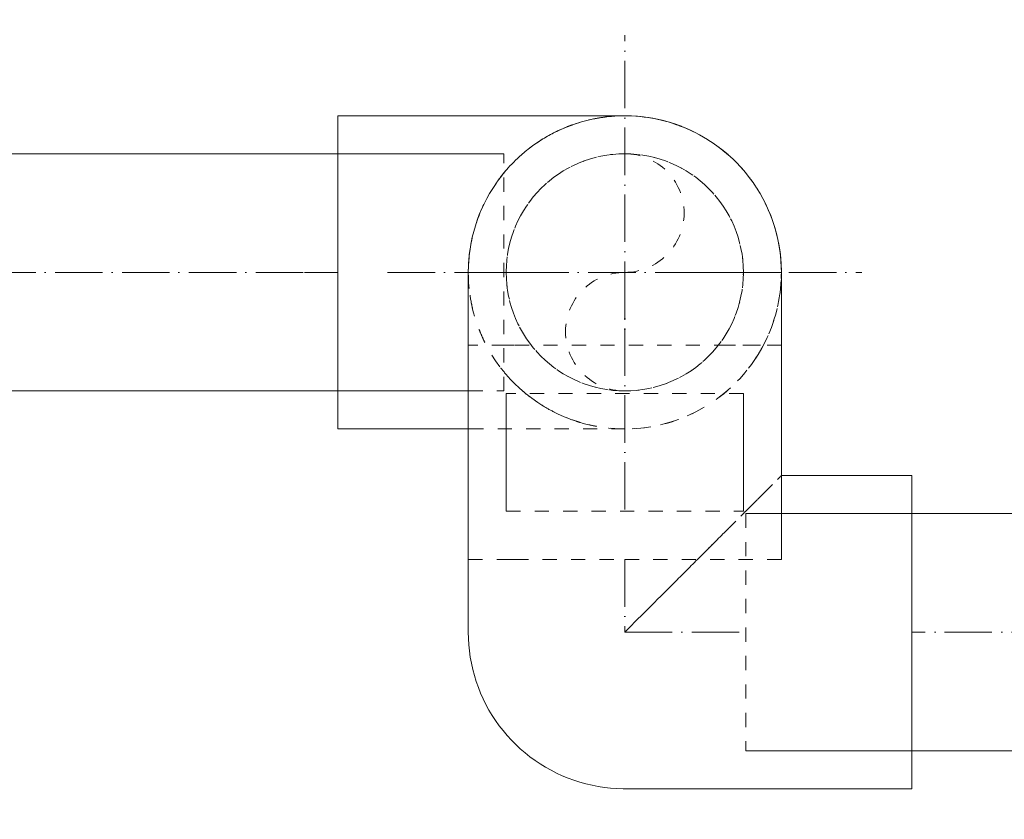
# Model space of a CAD drawing. Header units: millimetres. Extents: x 9824119 to 13672909, y -72394 to 462135.
# Tile 61 of 256: x 10117842 to 10118050, y -2615 to -2446. Entities that reach past the tile are written whole.
import ezdxf

# ---------------------------------------------------------------- set-up
doc = ezdxf.new("R2010")
doc.units = ezdxf.units.MM
doc.linetypes.add('ADSK_Осевая', pattern=[14, 10, -2, 0, -2])
doc.linetypes.add('ADSK_Скрыто', pattern=[6, 3, -3])
for name, color, linetype, lineweight in [('A-DETL-HDLN', 7, 'ADSK_Скрыто', 9), ('P-PIPE', 7, 'Continuous', 18), ('P-PIPE-CNTR', 7, 'ADSK_Осевая', 18)]:
    doc.layers.add(name, color=color, linetype=linetype, lineweight=lineweight)
doc.styles.add('ISOCPEUR', font='isocpeui.ttf')

# ---------------------------------------------------------------- blocks, each defined once
blk = doc.blocks.new('ADSK_Полипропилен_Отвод - Универсальный-V92-В_Этаж 01_Отопление')
at = {"layer": 'A-DETL-HDLN', "color": 5, "true_color": 0x0000ff}
blk.add_line((27214.7, -13233), (27247.5, -13233), dxfattribs=at)
at = {"layer": 'A-DETL-HDLN', "color": 5, "true_color": 0x0000ff, "flags": 128}
for points in [[(27272.07, -13177.97), (27272.93, -13178.97), (27273.75, -13180.01)], [(27280.45, -13201.69), (27280.42, -13202.28), (27280.3, -13203.6), (27280.13, -13204.91), (27279.91, -13206.21), (27279.64, -13207.5), (27279.31, -13208.78), (27278.94, -13210.04), (27278.51, -13211.29), (27278.03, -13212.52), (27277.51, -13213.73), (27276.93, -13214.92), (27276.31, -13216.09)], [(27275.3, -13217.77), (27274.94, -13218.34), (27274.18, -13219.42), (27273.38, -13220.47), (27272.54, -13221.49), (27271.66, -13222.47)], [(27269.79, -13224.33), (27268.8, -13225.21), (27267.77, -13226.04), (27266.72, -13226.83), (27265.63, -13227.57)], [(27263.37, -13228.93), (27262.2, -13229.55), (27261, -13230.11), (27259.79, -13230.63), (27258.55, -13231.09), (27257.3, -13231.51), (27256.03, -13231.88), (27254.75, -13232.19), (27253.46, -13232.46), (27252.16, -13232.67), (27250.85, -13232.83), (27249.53, -13232.94), (27248.21, -13232.99)]]:
    blk.add_lwpolyline(points, dxfattribs=at)
at = {"layer": 'A-DETL-HDLN', "color": 5, "true_color": 0x0000ff}
for radius, start, end in [(33, 97.1148, 100.9369), (33, 68.4979, 71.7679), (33, 109.1967, 112.4564), (25, 90, 270), (33, 127.4578, 131.2307), (25, 270, 90), (33, 139.2218, 145.288), (33, 32.3145, 40.7781), (33, 180.6618, 359.3382)]:
    blk.add_arc((27247.5, -13200), radius, start, end, dxfattribs=at)
for points, knots in [([(27221.71, -13179.42), (27222.05, -13178.98), (27222.48, -13178.47), (27222.91, -13177.98), (27222.99, -13177.9)], [0.375, 0.375, 0.375, 0.375, 0.40625, 0.41264092, 0.41264092, 0.41264092, 0.41264092]), ([(27215.42, -13207.74), (27215.13, -13206.5), (27214.71, -13204.1), (27214.54, -13201.62), (27214.51, -13200.43)], [0.875, 0.875, 0.875, 0.875, 0.9375, 0.9932676, 0.9932676, 0.9932676, 0.9932676]), ([(27217.98, -13214.74), (27217.71, -13214.2), (27217.21, -13213.1), (27216.62, -13211.65), (27216.3, -13210.75), (27216.2, -13210.44)], [0.75, 0.75, 0.75, 0.75, 0.78125, 0.8125, 0.82876733, 0.82876733, 0.82876733, 0.82876733]), ([(27223.28, -13222.42), (27223.11, -13222.23), (27222.57, -13221.64), (27221.7, -13220.6), (27220.74, -13219.31), (27220.13, -13218.44), (27219.86, -13218.03)], [0.5791235, 0.5791235, 0.5791235, 0.5791235, 0.59375, 0.625, 0.65625, 0.6828791, 0.6828791, 0.6828791, 0.6828791]), ([(27238.14, -13231.64), (27237.59, -13231.48), (27236.13, -13231.01), (27233.8, -13230.07), (27231.18, -13228.73), (27229.06, -13227.4), (27227.4, -13226.2), (27226.2, -13225.22), (27225.42, -13224.52), (27225.03, -13224.16)], [0.2119116, 0.2119116, 0.2119116, 0.2119116, 0.25, 0.3125, 0.375, 0.4375, 0.46875, 0.5, 0.53125, 0.53125, 0.53125, 0.53125]), ([(27247.5, -13233), (27245.64, -13233), (27243.11, -13232.79), (27240.59, -13232.28), (27239.91, -13232.12)], [0, 0, 0, 0, 0.125, 0.171371, 0.171371, 0.171371, 0.171371])]:
    blk.add_open_spline(points, degree=3, knots=knots, dxfattribs=at)
at = {"layer": 'P-PIPE', "color": 5, "true_color": 0x0000ff}
for p, q in [((27247.5, -13167), (27187, -13167)), ((27187, -13167), (27187, -13200)), ((27187, -13200), (27187, -13233)), ((27187, -13233), (27214.65, -13233))]:
    blk.add_line(p, q, dxfattribs=at)
at = {"layer": 'P-PIPE', "color": 5, "true_color": 0x0000ff, "flags": 128}
for points in [[(27247.5, -13167), (27248.82, -13167.03), (27250.14, -13167.11), (27251.45, -13167.24), (27252.76, -13167.42), (27254.06, -13167.66), (27255.34, -13167.95), (27256.62, -13168.29), (27257.88, -13168.68), (27259.13, -13169.12), (27260.35, -13169.6), (27261.56, -13170.14), (27262.74, -13170.73)], [(27265.03, -13172.04), (27266.13, -13172.76), (27267.21, -13173.53), (27268.25, -13174.34), (27269.26, -13175.19)], [(27273.75, -13180.01), (27274.53, -13181.07), (27275.27, -13182.17), (27275.3, -13182.22)], [(27276.6, -13184.45), (27277.2, -13185.62), (27277.75, -13186.82), (27278.26, -13188.04), (27278.71, -13189.28), (27279.11, -13190.54), (27279.47, -13191.81), (27279.77, -13193.1), (27280.02, -13194.39), (27280.22, -13195.7), (27280.36, -13197.01), (27280.46, -13198.32), (27280.5, -13199.64)]]:
    blk.add_lwpolyline(points, dxfattribs=at)
at = {"layer": 'P-PIPE', "color": 5, "true_color": 0x0000ff}
for start, end in [(101.0233, 109.1104), (71.8542, 97.0284), (112.5428, 127.3714), (40.8645, 68.4115), (131.317, 139.1354), (145.3744, 180), (0, 32.2281)]:
    blk.add_arc((27247.5, -13200), 33, start, end, dxfattribs=at)
for points, knots in [([(27225.03, -13175.84), (27225.42, -13175.48), (27226.2, -13174.78), (27227.4, -13173.8), (27229.06, -13172.6), (27231.18, -13171.27), (27233.8, -13169.93), (27236.13, -13168.99), (27237.59, -13168.52), (27238.14, -13168.36)], [0.46875, 0.46875, 0.46875, 0.46875, 0.5, 0.53125, 0.5625, 0.625, 0.6875, 0.75, 0.7880884, 0.7880884, 0.7880884, 0.7880884]), ([(27239.91, -13167.88), (27240.59, -13167.72), (27243.11, -13167.21), (27245.64, -13167), (27247.5, -13167)], [0.828629, 0.828629, 0.828629, 0.828629, 0.875, 1, 1, 1, 1]), ([(27220.34, -13181.26), (27220.46, -13181.09), (27220.9, -13180.46), (27221.36, -13179.85), (27221.71, -13179.42)], [0.33272677, 0.33272677, 0.33272677, 0.33272677, 0.34375, 0.375, 0.375, 0.375, 0.375]), ([(27216.2, -13189.56), (27216.3, -13189.25), (27216.62, -13188.35), (27217.21, -13186.9), (27217.71, -13185.8), (27217.98, -13185.26)], [0.17123267, 0.17123267, 0.17123267, 0.17123267, 0.1875, 0.21875, 0.25, 0.25, 0.25, 0.25])]:
    blk.add_open_spline(points, degree=3, knots=knots, dxfattribs=at)
blk.add_open_spline([(27214.5, -13200), (27214.52, -13198.67), (27214.69, -13196.03), (27215.13, -13193.5), (27215.42, -13192.26)], degree=3, dxfattribs=at)
blk = doc.blocks.new('ADSK_Полипропилен_Отвод - Универсальный-V97-В_Этаж 01_Отопление')
at = {"layer": 'A-DETL-HDLN', "color": 5, "true_color": 0x0000ff}
for p, q in [((27214.5, -13260.5), (27222.5, -13260.5)), ((27224.17, -13260.5), (27247.5, -13260.5)), ((27247.5, -13260.5), (27280.5, -13260.5))]:
    blk.add_line(p, q, dxfattribs=at)
at = {"layer": 'P-PIPE', "color": 5, "true_color": 0x0000ff}
for p, q in [((27214.5, -13200), (27214.5, -13260.5)), ((27214.5, -13200), (27231.24, -13200)), ((27263.76, -13200), (27280.5, -13200)), ((27280.5, -13260.5), (27280.5, -13200)), ((27222.54, -13260.5), (27224.17, -13260.5))]:
    blk.add_line(p, q, dxfattribs=at)
blk = doc.blocks.new('ADSK_Полипропилен_Отвод - Универсальный-V98-В_Этаж 01_Отопление')
at = {"layer": 'A-DETL-HDLN', "color": 5, "true_color": 0x0000ff}
for p, q in [((-60.5, 33), (-60.5, 28.58)), ((-60.5, 27.89), (-60.5, 23.33)), ((-60.5, 21.84), (-60.5, -23.33)), ((-60.5, -25), (-60.5, -33))]:
    blk.add_line(p, q, dxfattribs=at)
for points, knots in [([(-16.31, 16.31), (-17.17, 17.17), (-18.44, 18.44), (-20.1, 20.09), (-21.3, 21.3), (-22.48, 22.48), (-23.63, 23.63), (-24.74, 24.73), (-25.8, 25.8), (-26.81, 26.82), (-27.79, 27.79), (-28.71, 28.7), (-29.54, 29.54), (-30.29, 30.31), (-31.23, 31.23), (-32.16, 32.15), (-32.81, 32.84), (-32.98, 33), (-33, 33)], [0.375, 0.375, 0.375, 0.375, 0.4375, 0.46875, 0.5, 0.53125, 0.5625, 0.59375, 0.625, 0.65625, 0.6875, 0.71875, 0.75, 0.78125, 0.8125, 0.875, 0.9375, 1, 1, 1, 1]), ([(-27.95, 27.94), (-28.2, 28.2), (-28.76, 28.75), (-29.54, 29.54), (-30.29, 30.31), (-31.23, 31.23), (-32.16, 32.15), (-32.81, 32.84), (-32.98, 33), (-33, 33)], [0.6929982, 0.6929982, 0.6929982, 0.6929982, 0.71875, 0.75, 0.78125, 0.8125, 0.875, 0.9375, 1, 1, 1, 1]), ([(-21.29, 21.29), (-21.69, 21.69), (-22.48, 22.48), (-23.52, 23.51), (-24.15, 24.15), (-24.41, 24.41)], [0.5, 0.5, 0.5, 0.5, 0.53125, 0.5625, 0.58455201, 0.58455201, 0.58455201, 0.58455201])]:
    blk.add_open_spline(points, degree=3, knots=knots, dxfattribs=at)
at = {"layer": 'P-PIPE', "color": 5, "true_color": 0x0000ff}
for p, q in [((-33, 60.5), (-33, 33)), ((33, 60.5), (-33, 60.5)), ((33, 0), (33, 60.5)), ((-33, 33), (-60.5, 33)), ((-60.5, 28.58), (-60.5, 27.92)), ((-60.5, 23.33), (-60.5, 21.88)), ((-60.5, -23.33), (-60.5, -24.96)), ((-60.5, -33), (0, -33))]:
    blk.add_line(p, q, dxfattribs=at)
at = {"layer": 'P-PIPE', "color": 5, "true_color": 0x0000ff, "flags": 128}
blk.add_lwpolyline([(0, -33), (1.32, -32.97), (2.64, -32.89), (3.95, -32.76), (5.26, -32.58), (6.56, -32.34), (7.84, -32.05), (9.12, -31.71), (10.38, -31.32), (11.63, -30.88), (12.85, -30.4), (14.06, -29.86), (15.24, -29.27), (16.4, -28.64), (17.53, -27.96), (18.63, -27.24), (19.71, -26.47), (20.75, -25.66), (21.76, -24.81), (22.73, -23.92), (23.67, -22.99), (24.57, -22.03), (25.43, -21.03), (26.25, -19.99), (27.03, -18.93), (27.77, -17.83), (28.46, -16.71), (29.1, -15.55), (29.7, -14.38), (30.25, -13.18), (30.76, -11.96), (31.21, -10.72), (31.61, -9.46), (31.97, -8.19), (32.27, -6.9), (32.52, -5.61), (32.72, -4.3), (32.86, -2.99), (32.96, -1.68), (33, -0.36), (33, 0)], dxfattribs=at)
at = {"layer": 'P-PIPE', "color": 5, "true_color": 0x0000ff}
for points, knots in [([(-24.44, 24.43), (-24.54, 24.53), (-25, 24.99), (-25.8, 25.8), (-26.81, 26.82), (-27.51, 27.52), (-27.88, 27.87), (-27.92, 27.92)], [0.5853403, 0.5853403, 0.5853403, 0.5853403, 0.59375, 0.625, 0.65625, 0.6875, 0.6922104, 0.6922104, 0.6922104, 0.6922104]), ([(-16.41, 16.41), (-17.24, 17.24), (-18.47, 18.47), (-20.1, 20.09), (-20.9, 20.9), (-21.29, 21.29)], [0.3775558, 0.3775558, 0.3775558, 0.3775558, 0.4375, 0.46875, 0.5, 0.5, 0.5, 0.5]), ([(0, 0), (-1.86, 1.84), (-5.56, 5.56), (-10.13, 10.13), (-13.7, 13.7), (-15.45, 15.44), (-16.31, 16.31)], [0, 0, 0, 0, 0.125, 0.25, 0.3125, 0.375, 0.375, 0.375, 0.375])]:
    blk.add_open_spline(points, degree=3, knots=knots, dxfattribs=at)

msp = doc.modelspace()

# ---------------------------------------------------------------- linework, layer by layer
at = {"layer": 'A-DETL-HDLN', "color": 5, "true_color": 0x0000ff}
for p, q in [((10117944.49, -2524.74), (10117944.49, -2474.74)), ((10117937.04, -2524.74), (10117944.49, -2524.74)), ((10117994.99, -2525.24), (10117944.99, -2525.24)), ((10117944.99, -2550.08), (10117994.99, -2550.08)), ((10117995.49, -2550.58), (10117995.49, -2600.58))]:
    msp.add_line(p, q, dxfattribs=at)
for centre, radius, start, end in [((10117969.99, -2499.74), 25, 0, 180), ((10117969.99, -2487.24), 12.5, 270, 90), ((10117969.99, -2499.74), 25, 180, 0), ((10117969.99, -2512.24), 12.5, 90, 270)]:
    msp.add_arc(centre, radius, start, end, dxfattribs=at)
at = {"layer": 'P-PIPE', "color": 5, "true_color": 0x0000ff}
for p, q in [((10117944.49, -2474.74), (10117127.24, -2474.74)), ((10117127.24, -2524.74), (10117936.99, -2524.74)), ((10117944.99, -2525.24), (10117944.99, -2550.08)), ((10117994.99, -2550.08), (10117994.99, -2525.24)), ((10118942.5, -2550.58), (10117995.49, -2550.58)), ((10117995.49, -2600.58), (10118942.5, -2600.58))]:
    msp.add_line(p, q, dxfattribs=at)
at = {"layer": 'P-PIPE-CNTR', "color": 5, "true_color": 0x0000ff}
for p, q in [((10117969.99, -2549.74), (10117969.99, -2449.74)), ((10117652.49, -2499.74), (10117902.49, -2499.74)), ((10117902.49, -2499.74), (10117909.49, -2499.74)), ((10117919.99, -2499.74), (10118019.99, -2499.74)), ((10117969.99, -2499.74), (10117969.99, -2515.08)), ((10117969.99, -2560.24), (10117969.99, -2575.58)), ((10117969.99, -2575.58), (10117995.49, -2575.58)), ((10118907.5, -2575.58), (10118030.49, -2575.58))]:
    msp.add_line(p, q, dxfattribs=at)

# ---------------------------------------------------------------- block references
at = {"layer": 'A-DETL-HDLN', "color": 5, "true_color": 0x0000ff}
for name in ['ADSK_Полипропилен_Отвод - Универсальный-V92-В_Этаж 01_Отопление', 'ADSK_Полипропилен_Отвод - Универсальный-V97-В_Этаж 01_Отопление']:
    msp.add_blockref(name, (10090722.49, 10700.26), dxfattribs=at)
at = {"layer": 'A-DETL-HDLN', "color": 5, "true_color": 0x0000ff, "rotation": 270}
msp.add_blockref('ADSK_Полипропилен_Отвод - Универсальный-V98-В_Этаж 01_Отопление', (10117969.99, -2575.58), dxfattribs=at)

# ---------------------------------------------------------------- texts
at = {"char_height": 300, "attachment_point": 1, "style": 'ISOCPEUR'}
for s, insert, width in [('\\pi13638.10589;{\\fISOCPEUR|b0|i0|c204|p34;\\H1.66667x;\\L\\C7;\\P\\pi10874.35036;\\H1.1x;Общие указания\\l\\P\\pi13638.10589;\\P\\pi-900,l1200,t1200;\\H0.72727x;1.^IПроект выполнен на основании задания заказчика и задания на проектирование архитектурно-строительных чертежей.\\P2.^IПроект соответствует действующим нормам :\\P\\pl900,t900;\\fSymbol|b0|i0|c2|p18;·^I\\fISOCPEUR|b0|i0|c204|p34;КМК 2. 04.05-97* "Отопление, вентиляция и кондиционирование воздуха".\\P\\fSymbol|b0|i0|c2|p18;·^I\\fISOCPEUR|b0|i0|c204|p34;ШНК 2.08.02-09* "Общественные здания и сооружение" \\P\\fSymbol|b0|i0|c2|p18;·^I\\fISOCPEUR|b0|i0|c204|p34;КМК 2.01.01-94 "Климатические и физико-геологические данные для проектирования".\\P\\fSymbol|b0|i0|c2|p18;·^I\\fISOCPEUR|b0|i0|c204|p34;КМК 2.01.04-97* "Строительная теплотехника".\\P\\fSymbol|b0|i0|c2|p18;·^I\\fISOCPEUR|b0|i0|c204|p34;ГОСТ 21.602-2003 "Правила выполнения рабочей документации отопления, вентиляции и кондиционирования".\\P\\fSymbol|b0|i0|c2|p18;·^I\\fISOCPEUR|b0|i0|c204|p34;ШНК \\fISOCPEUR|b0|i0|c186|p34;2.01.02-04\\fISOCPEUR|b0|i0|c204|p34; - \\fISOCPEUR|b0|i0|c186|p34;"\\fISOCPEUR|b0|i0|c204|p34;Пожарная безопасность зданий и сооружений\\fISOCPEUR|b0|i0|c186|p34;"\\fISOCPEUR|b0|i0|c204|p34;;\\P\\pl1200,t1200;3.^I  Расчетные параметры наружного воздуха для проектирования отопления, вентиляции и кондиционирования воздуха приняты по КМК 2.01.01-94.\\P\\pi-300,l300,tz;      Для проектирования отопления, вентиляции и кондиционирования воздуха: \\P\\pl1500,t1500;-^IХолодный  период  года Тн\\fISOCPEUR|b0|i0|c186|p34;=-14.0°C\\fISOCPEUR|b0|i0|c204|p34;; I=-12,4 кДж/кг (Парам. Б);\\P-^IТеплый  период  года Тн=33°C; I=55,7 кДж/кг  (Парам. А);\\P-^IТеплый  период  года Тн=37,5°C; I=65,2 кДж/кг (Парам. Б);\\P-^IСкорость ветра  - V=1,6 м/сек - холодный период;\\P-^IСкорость ветра  - V=1,9 м/сек - теплый  период;\\P-^IПродолжительность отопительного периода  Zот.пер.=129суток;\\P-^IСредняя температура отопительного периода  tот.пер.=2,7°C;\\P-^IБарометрическое давление в районе строительства Рбар=950 Гпа.\\P\\pi600,l0,tz;\\P\\pi11458.1097;\\LТЕПЛОСНАБЖЕНИЕ\\P\\pi13638.10589;\\l\\P\\pi0;\\C0;В качестве источника тепла выбран установленный во дворе здания тепловой насос, рассчитанный на работу в температурном режиме 40–30 °C.^J^JСистема отопления спроектирована как двухтрубная, в ней используются напольный фанкойл.\\P^JОсновным источником тепла является тепловой насос. \\P^JОсновное охлаждение осуществляется с помощью\\Pтепловых насосов. Для отвода конденсата, образующегося в фанкойлах, предусмотрены дренажные трубы. Основные водосточные и обратные трубы выполнены из полипропилена. \\P\\pi600;^JОсновные подающие и обратные трубы выполнены из полипропилена. Слив воды из системы осуществляется через регулировочный узел. Для снижения теплопотерь через трубы выполнены работы по теплоизоляции.\\C7; \\P\\pi12278.10827;\\LОТОПЛЕНИЕ\\l\\P\\pi0;  Для достижения  комфортных условий в зимнее время и компенсации теплопотерь в помещениях установлены \\C0;фанкойл\\C7;ы обеспечивающие в помещениях нормируемую температуру воздуха:\\P\\pi-300,l1500,t1500;-^IКабинет врача +20°C.\\P-^IЗал       +22°C.\\P-^IФизиотерапия     +21°C.\\P\\pi0,l0,tz;   На каждом приборе предусматривается устанавка термостатического клапана и запорного крана. Рекомендуется применить трубопроводы стабильные полипропиленовые. Система теплоснабжения \\C0;фанкойл\\C7;ов двухтрубная с принудительной циркуляцией, горизонтальная. Удаление воздуха осуществляется из воздухоспускных кранов установленных в \\C0;фанкойл\\C7;ах. Все монтажные и наладочные работы проводить в соответствии с нормативными документами и инструкциям фирм-изготовителя.}', (9986122.19, 27067.08), 27276.2118), ('{\\fISOCPEUR|b0|i0|c204|p34;\\C7;^I\\A1;\\L\\P\\pi10515.36534;\\H1.33333x;ВЕНТИЛЯЦИЯ\\P\\pi0;\\l^IВ здании предусмотрена приточно-вытяжная вентиляция с естественным и \\Pмеханическим побуждением, для функционально различных и конструктивно раздельных групп \\Pпомещений.   ^I  \\P^IТакже предусматривается естественная вентиляция с удалением и поступлением воздуха через окна и двери.\\P^IУдаление воздуха из помещений производится с помощью вытяжных решеток.\\P^IМатериал воздуховодов - тонколистовая оцинкованная сталь по ГОСТ 14918-80.\\P^IВоздуховоды систем вытяжной вентиляции выполняются класса "Н" (нормально плотный).\\P^IМонтаж систем вентиляции выполнить в соответствии с \\A0;КМК 3.05.01.-9\\A1;7\\P\\A0;\\L\\P\\pi12075.36144;\\P\\pi7995.37164;ПРИМЕЧАНИЯ (ТЕПЛОСНАБЖЕНИЕ)\\P\\pi-900,l900,t900;\\l1.^IЧертеж читать совместно со спецификацией и с другими разделами проекта.\\P2.^IМонтаж оборудования и трубопроводов производить в соответствии с местными \\P\\pi0;действующими нормами и правилами, и требованиями завода-изготовителя оборудования.\\P\\pi-900;3.^IТрубопроводы системы теплоснабжения радиаторов приняты полипропиленовыми.\\P4.^IНа планах и схемах указаны наружный диаметр и толщина стенки полипропиленовых \\P\\pi0;трубопроводов.\\P\\pi-900;5.^IПриборы и трубопроводы нанесены условно.\\P6.^IУклон трубопроводов выполнить согласно схемам в сторону ближайшего вертикального \\P\\pi0;стояка.\\P\\pi-900;7.^IВсе отметки указаны от уровня пола этажа. \\P8.^IКрепить трубу в штробе каждые 2 метра.\\P9.^IТрубопроводы отопления, прокладываемые в полу покрыть трубчатой тепловой изоляцией \\P\\pi0;из вспученного полителена "Isocom" толщиной 9 мм.\\P\\pi-900;10.^IДиаметры запорно-регулирующей арматуры и фильтров соответствуют диаметру \\P\\pi0;трубопроводов, если не указано иное.\\P\\pi3390,l600,tz;\\P\\pi5455.37799,l0;\\LПРИМЕЧАНИЯ (ВЕНТИЛЯЦИЯ И КОНДИЦИОНИРОВАНИЕ)\\l\\P\\pi-900,l900,t900;1.^IВентиляционные системы показаны условно.\\P2.^IЧертеж читать совместно со спецификацией и остальными разделами проекта \\P3.^IВсе неплотности при пересечении инженерными коммуникациями огнестойких стен, \\P\\pi0;перекрытий и перегородок заделать материалами, соответствующими по степени \\Pогнестойкости пересекаемым ограждениям.\\P\\pi-900;4.^IВ сан-узлах двери не оборудованные переточными решетками, предусмотреть с \\P\\pi0;подрезкой дверного полотна, высота щели не менее 20 мм. Если конструкция дверей не \\Pпозволяет предусмотреть щели в нижней части, то необходимо выполнить установку \\Pжалюзийной решетки в нижней половине двери.\\P\\pi-900;5.^IРазместить все приборы для измерения температуры, давления и скорости потока в \\P\\pi0;доступных местах с прямыми секциями труб или воздуховодов наверху или внизу, \\Pсогласно рекомендациям завода изготовителя для точности показаний.\\P\\pi-900;6.^IУстановить расположение диффузоров, отдушин и вентиляционных решеток согласно \\P\\pi0;архитектурным планам потолка, освещения и другим деталям/узлам потолка и \\Pвыполнить незначительные изменения для обеспечения соответствия.\\P\\pi-900;7.^IМонтаж оборудования выполнить в соответствии с местными нормами и правилами, а \\P\\pi0;так же требованиями завода-изготовителя оборудования \\P\\pi-900;8.^IВсе отметки оборудований даны от пола этажа.\\P}', (10015733.61, 26003.42), 24350.7239)]:
    msp.add_mtext(s, dxfattribs=dict(at, insert=insert, width=width))

doc.saveas('drawing.dxf')
